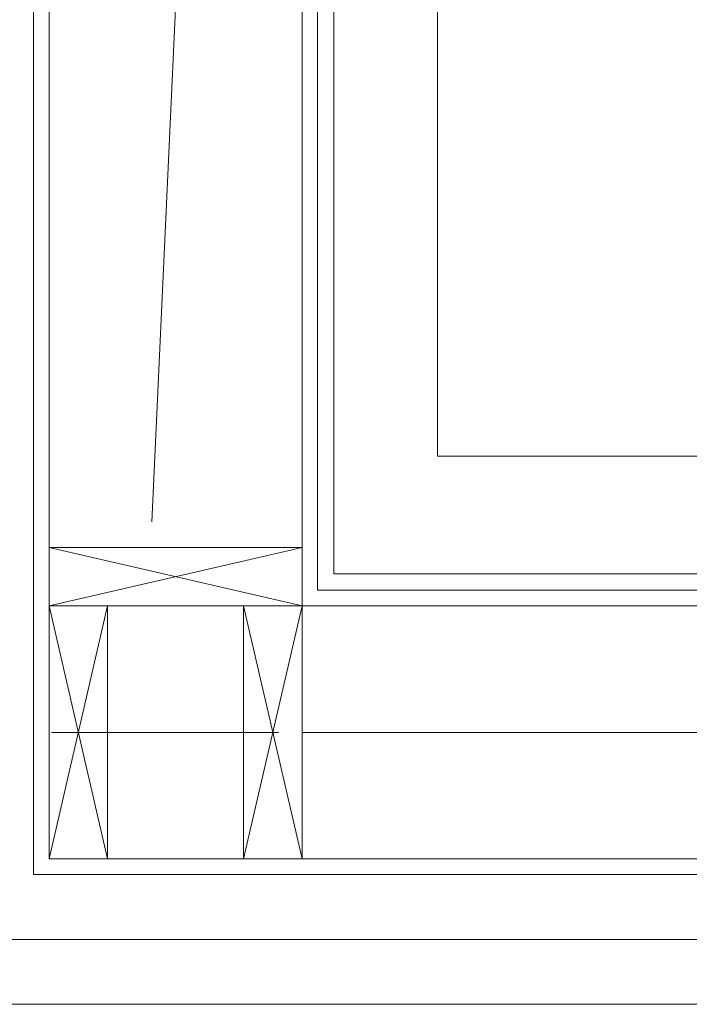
# Model space of a CAD drawing. Header units: inches. Extents: x 57112 to 98566, y -51777 to -16564.
# Tile 36 of 138: x 72120 to 72172, y -20766 to -20690. Entities that reach past the tile are written whole.
import ezdxf

# ---------------------------------------------------------------- set-up
doc = ezdxf.new("R2010")
doc.units = ezdxf.units.IN
doc.header["$MEASUREMENT"] = 0
doc.linetypes.add('DASHDOT', pattern=[1, 0.5, -0.25, 0, -0.25])
doc.layers.get('0').update_dxf_attribs({"color": 251, "lineweight": 0})
for name, color, linetype, lineweight in [('p-- ocieplenie-w.zew', 251, 'Continuous', 0), ('p--konst-słupy', 251, 'Continuous', 0), ('p--meble wyp.', 251, 'Continuous', 0), ('p--ocieplenie w.wew.', 251, 'Continuous', 0), ('p--osie konstr', 250, 'DASHDOT', 15), ('p--płyta GK', 251, 'Continuous', 0), ('p--ściana szkielet', 251, 'Continuous', 0)]:
    doc.layers.add(name, color=color, linetype=linetype, lineweight=lineweight)
doc.linetypes.add('BATTING', pattern='A,0.0001,-0.1,[134,ltypeshp.shx,S=0.1,R=0,X=-0.1,Y=0],-0.2,[134,ltypeshp.shx,S=0.1,R=180,X=0.1,Y=0],-0.1', length=0.4001)

# ---------------------------------------------------------------- blocks, each defined once
blk = doc.blocks.new('ukł.słupów-1K')
for p, q in [((632.6, 24), (652.1, 19.5)), ((632.6, 19.5), (652.1, 24)), ((637.1, 0), (632.6, 19.5)), ((632.6, 0), (637.1, 19.5)), ((652.1, 0), (647.6, 19.5)), ((647.6, 0), (652.1, 19.5))]:
    blk.add_line(p, q)
for points in [[(632.6, 19.5), (652.1, 19.5), (652.1, 24), (632.6, 24)], [(632.6, 0), (632.6, 19.5), (637.1, 19.5), (637.1, 0)], [(647.6, 0), (647.6, 19.5), (652.1, 19.5), (652.1, 0)]]:
    blk.add_lwpolyline(points, close=True)

msp = doc.modelspace()

# ---------------------------------------------------------------- linework, layer by layer
at = {"layer": 'p-- ocieplenie-w.zew', "linetype": 'BATTING', "ltscale": 3}
msp.add_line((72233.692, -20760.933, 151.8), (72115.942, -20760.933, 151.8), dxfattribs=at)
at = {"layer": 'p--meble wyp.', "linetype": 'Continuous', "lineweight": 5, "elevation": 151.8}
msp.add_lwpolyline([(72227.078, -20723.696), (72152.078, -20723.696), (72152.078, -20583.696), (72227.078, -20583.696)], close=True, dxfattribs=at)
at = {"layer": 'p--ocieplenie w.wew.', "linetype": 'BATTING', "ltscale": 3}
for p, q in [((72131.892, -20689.233, 151.8), (72130.073, -20728.77, 151.8)), ((72126.642, -20744.983, 151.8), (72137.142, -20744.983, 151.8)), ((72141.642, -20744.983, 151.8), (72199.642, -20744.983, 151.8))]:
    msp.add_line(p, q, dxfattribs=at)
at = {"layer": 'p--osie konstr', "linetype": 'DASHDOT', "ltscale": 35}
msp.add_line((72490.842, -20744.983, 151.8), (72111.342, -20744.983, 151.8), dxfattribs=at)
at = {"layer": 'p--płyta GK', "ltscale": 35}
for p, q in [((72144.092, -20732.783, 151.8), (72144.092, -20462.233, 151.8)), ((72142.842, -20734.033, 151.8), (72142.842, -20463.483, 151.8)), ((72230.692, -20732.783, 151.8), (72144.092, -20732.783, 151.8)), ((72230.692, -20734.033, 151.8), (72142.842, -20734.033, 151.8))]:
    msp.add_line(p, q, dxfattribs=at)
at = {"layer": 'p--ściana szkielet', "ltscale": 35}
for p, q in [((72141.642, -20754.733, 151.8), (72141.642, -20464.683, 151.8)), ((72122.142, -20754.733, 151.8), (72122.142, -20684.733, 151.8)), ((72120.942, -20755.933, 151.8), (72120.942, -20685.933, 151.8)), ((72230.692, -20735.233, 151.8), (72122.142, -20735.233, 151.8)), ((72233.692, -20754.733, 151.8), (72122.142, -20754.733, 151.8)), ((72233.692, -20755.933, 151.8), (72120.942, -20755.933, 151.8)), ((72233.692, -20765.933, 151.8), (72110.942, -20765.933, 151.8))]:
    msp.add_line(p, q, dxfattribs=at)

# ---------------------------------------------------------------- block references
at = {"layer": 'p--konst-słupy'}
msp.add_blockref('ukł.słupów-1K', (71489.542, -20754.733, 151.8), dxfattribs=at)

doc.saveas('drawing.dxf')
